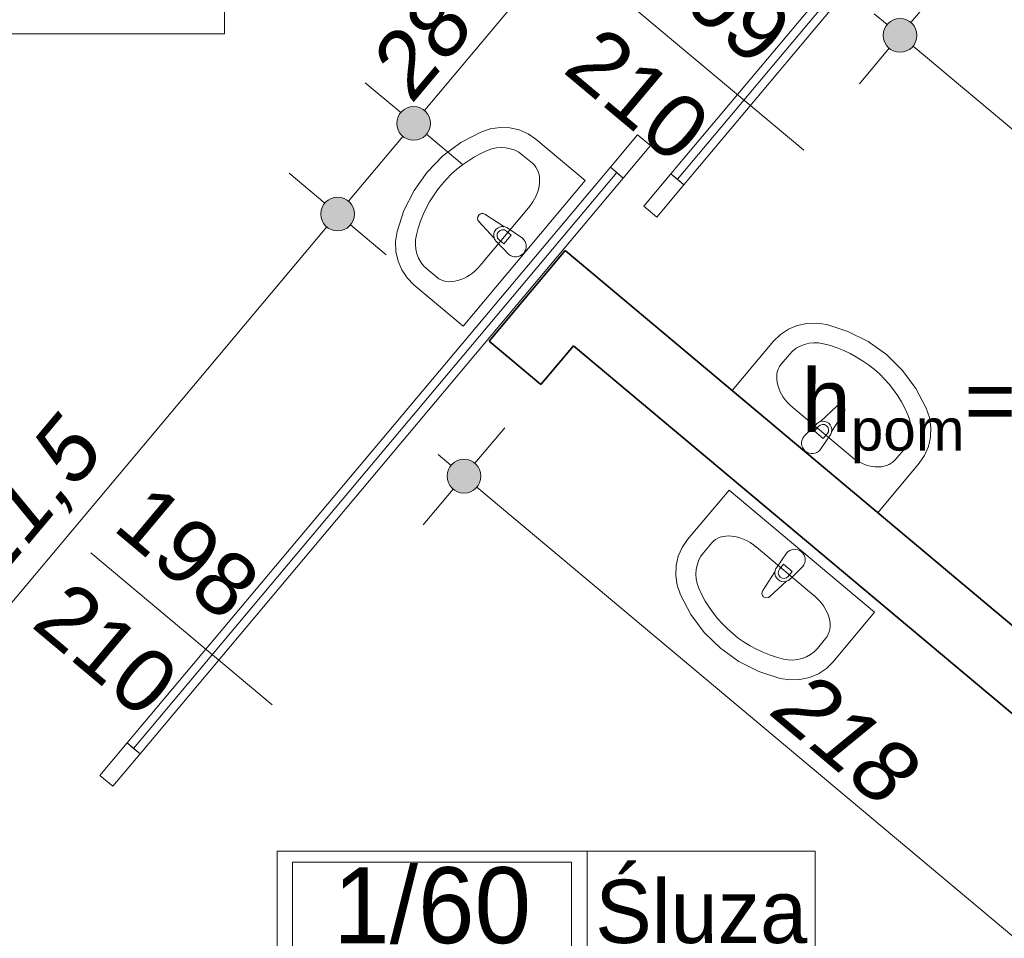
# Model space of a CAD drawing. Header units: millimetres. Extents: x -50073 to 84772, y -78870 to -35317.
# Tile 115 of 125: x 53048 to 55379, y -59573 to -57397. Entities that reach past the tile are written whole.
import ezdxf
from ezdxf.enums import TextEntityAlignment as Align

# ---------------------------------------------------------------- set-up
doc = ezdxf.new("R2010")
doc.units = ezdxf.units.MM
doc.header["$MEASUREMENT"] = 0
for name, color, linetype, lineweight in [('0_Nr_pióra__3', 7, 'Continuous', 20), ('Drzwi ArchiCAD_Nr_pióra__1', 7, 'Continuous', 0), ('Konstrukcja - Ściany zew_Nr_pióra__6', 7, 'Continuous', 35), ('Metryczki pomieszczeń ArchiCADa_Nr_pióra__1', 7, 'Continuous', 0), ('Wnetrze - Sanitariaty_Nr_pióra__22', 8, 'Continuous', 13), ('Wymiarowanie - Ogólne_Nr_pióra__82', 114, 'Continuous', 13), ('Znaczniki drzwi ArchiCADa_Nr_pióra__1', 7, 'Continuous', 0), ('Znaczniki drzwi ArchiCADa_Nr_pióra__7', 7, 'Continuous', 70)]:
    doc.layers.add(name, color=color, linetype=linetype, lineweight=lineweight)
doc.layers.add('Elementy modelu - Strefy', color=7, linetype='Continuous')
doc.layers.add('Wymiarowanie - Ogólne', color=7, linetype='Continuous')
doc.styles.add('GENERATED_STYLE_1', font='txt')
doc.styles.add('GENERATED_STYLE_2', font='txt')
doc.styles.add('GENERATED_STYLE_3', font='txt')
doc.styles.add('GENERATED_STYLE_4', font='txt')
doc.dimstyles.new('GENERATED_STYLE__1', dxfattribs={"dimtxt": 150, "dimasz": 152, "dimexe": 0.18, "dimexo": 0, "dimgap": 0.09, "dimtad": 1, "dimlfac": 0.1, "dimzin": 0, "dimdsep": 46, "dimtxsty": 'GENERATED_STYLE_3', "dimblk": 'ARROWHEAD_11', "dimblk1": 'ARROWHEAD_11', "dimblk2": 'ARROWHEAD_11', "dimcen": 0.09, "dimclrd": 114, "dimclre": 114, "dimclrt": 114, "dimazin": 0, "dimtfac": 1, "dimtdec": 4, "dimtmove": 0, "dimatfit": 3, "dimfxl": 1, "dimtolj": 1, "dimtzin": 0, "dimarcsym": 0})

# ---------------------------------------------------------------- blocks, each defined once
blk = doc.blocks.new('Pok. 1os._1_60A_54', base_point=(52632.4, -57195))
at = {"layer": 'Metryczki pomieszczeń ArchiCADa_Nr_pióra__1', "linetype": 'Continuous'}
for p, q in [((51754.4, -56912.1), (53532.4, -56912.1)), ((51754.4, -57430.7), (51754.4, -56912.1)), ((52632.4, -56912.1), (52632.4, -57430.7)), ((53532.4, -56912.1), (53532.4, -57430.7)), ((51798.3, -56938.1), (52588.5, -56938.1)), ((51798.3, -57164.3), (51798.3, -56938.1)), ((52588.5, -56938.1), (52588.5, -57164.3)), ((52588.5, -57164.3), (51798.3, -57164.3)), ((51754.4, -57195), (53532.4, -57195)), ((53532.4, -57430.7), (51754.4, -57430.7))]:
    blk.add_line(p, q, dxfattribs=at)
at = {"layer": 'Metryczki pomieszczeń ArchiCADa_Nr_pióra__1'}
for tag, height, style, p in [('ROOM_NUMBER', 180, 'GENERATED_STYLE_2', (52193.4, -57040)), ('ROOM_NAME', 150, 'GENERATED_STYLE_1', (53082.4, -57046.2)), ('ROOM_CALC_AREA', 150, 'GENERATED_STYLE_1', (52193.4, -57293.7)), ('floor_f', 150, 'GENERATED_STYLE_1', (53082.4, -57293.7))]:
    blk.add_attdef(tag, text='', height=height, dxfattribs=dict(at, style=style)).set_placement(p, align=Align.MIDDLE_CENTER)
blk = doc.blocks.new('Śluza_1_60_56', base_point=(54391.3, -59649.2))
at = {"layer": 'Metryczki pomieszczeń ArchiCADa_Nr_pióra__1', "linetype": 'Continuous'}
for p, q in [((53657.2, -59366.3), (54931.3, -59366.3)), ((53657.2, -59884.9), (53657.2, -59366.3)), ((54391.3, -59366.3), (54391.3, -59884.9)), ((54931.3, -59366.3), (54931.3, -59884.9)), ((53693.9, -59392.2), (54354.6, -59392.2)), ((53693.9, -59618.5), (53693.9, -59392.2)), ((54354.6, -59392.2), (54354.6, -59618.5)), ((54354.6, -59618.5), (53693.9, -59618.5)), ((53657.2, -59649.2), (54931.3, -59649.2)), ((54931.3, -59884.9), (53657.2, -59884.9))]:
    blk.add_line(p, q, dxfattribs=at)
at = {"layer": 'Metryczki pomieszczeń ArchiCADa_Nr_pióra__1'}
for tag, height, style, p in [('ROOM_NUMBER', 180, 'GENERATED_STYLE_2', (54024.3, -59494.2)), ('ROOM_NAME', 150, 'GENERATED_STYLE_1', (54661.3, -59508.9)), ('floor_f', 150, 'GENERATED_STYLE_1', (54661.3, -59747.8)), ('ROOM_CALC_AREA', 150, 'GENERATED_STYLE_1', (54024.3, -59761.2))]:
    blk.add_attdef(tag, text='', height=height, dxfattribs=dict(at, style=style)).set_placement(p, align=Align.MIDDLE_CENTER)
blk = doc.blocks.new('*D96')
at = {"layer": 'Wymiarowanie - Ogólne_Nr_pióra__82', "linetype": 'Continuous'}
for points in [[(39276.8, -39330.7), (39273.8, -39315.4), (39265.1, -39302.4), (39252.1, -39293.7), (39236.8, -39290.7), (39221.5, -39293.7), (39208.5, -39302.4), (39199.9, -39315.4), (39196.8, -39330.7), (39199.9, -39346), (39208.5, -39359), (39221.5, -39367.6), (39236.8, -39370.7), (39252.1, -39367.6), (39265.1, -39359), (39273.8, -39346)], [(61589.9, -58047.1), (61586.9, -58031.8), (61578.2, -58018.8), (61565.2, -58010.1), (61549.9, -58007.1), (61534.6, -58010.1), (61521.6, -58018.8), (61513, -58031.8), (61509.9, -58047.1), (61513, -58062.4), (61521.6, -58075.4), (61534.6, -58084), (61549.9, -58087.1), (61565.2, -58084), (61578.2, -58075.4), (61586.9, -58062.4)]]:
    blk.add_hatch(color=256, dxfattribs=at).paths.add_polyline_path(points)
for p, q in [((39262.5, -39300), (39333.2, -39215.7)), ((39175.5, -39279.3), (39206.2, -39305)), ((39140.4, -39445.6), (39211.1, -39361.3)), ((39267.5, -39356.4), (61519.3, -58021.4)), ((61575.6, -58016.4), (61646.3, -57932.2)), ((61453.5, -58162), (61524.2, -58077.7)), ((61580.6, -58072.8), (61611.2, -58098.5))]:
    blk.add_line(p, q, dxfattribs=at)
for centre in [(39236.8, -39330.7), (61549.9, -58047.1)]:
    blk.add_circle(centre, 40, dxfattribs=at)
at = {"layer": 'Wymiarowanie - Ogólne_Nr_pióra__82', "insert": (50150.5, -48446), "char_height": 150, "attachment_point": 7, "rotation": 320.0098, "style": 'GENERATED_STYLE_3'}
blk.add_mtext('\\A1;{\\fArial|b0|i1|c238|p38;2 912,5}', dxfattribs=at)
blk = doc.blocks.new('ARROWHEAD_11')
at = {"color": 0, "linetype": 'Continuous', "lineweight": 0}
blk.add_line((0, 0), (-1, 0), dxfattribs=at)
at = {"color": 0, "linetype": 'Continuous', "lineweight": 0, "const_width": 0.25, "flags": 128}
blk.add_lwpolyline([(-0.125, 0, 1), (0.125, 0, 1)], format="xyb", close=True, dxfattribs=at)
blk = doc.blocks.new('*D211')
at = {"layer": 'Wymiarowanie - Ogólne_Nr_pióra__82', "linetype": 'Continuous'}
for points in [[(55976.1, -59492.7), (55973.1, -59477.4), (55964.4, -59464.4), (55951.4, -59455.8), (55936.1, -59452.7), (55920.8, -59455.8), (55907.8, -59464.4), (55899.1, -59477.4), (55896.1, -59492.7), (55899.1, -59508), (55907.8, -59521), (55920.8, -59529.7), (55936.1, -59532.7), (55951.4, -59529.7), (55964.4, -59521), (55973.1, -59508)], [(54539.2, -61205.2), (54536.1, -61189.9), (54527.5, -61176.9), (54514.5, -61168.3), (54499.2, -61165.2), (54483.9, -61168.3), (54470.9, -61176.9), (54462.2, -61189.9), (54459.2, -61205.2), (54462.2, -61220.5), (54470.9, -61233.5), (54483.9, -61242.2), (54499.2, -61245.2), (54514.5, -61242.2), (54527.5, -61233.5), (54536.1, -61220.5)]]:
    blk.add_hatch(color=256, dxfattribs=at).paths.add_polyline_path(points)
for p, q in [((55821.2, -59396.3), (55905.5, -59467)), ((55987.5, -59431.4), (55961.8, -59462.1)), ((55910.4, -59523.4), (54524.9, -61174.6)), ((55966.7, -59518.4), (56051, -59589.1)), ((54384.3, -61108.8), (54468.6, -61179.5)), ((54529.8, -61230.9), (54614.1, -61301.6))]:
    blk.add_line(p, q, dxfattribs=at)
for centre in [(55936.1, -59492.7), (54499.2, -61205.2)]:
    blk.add_circle(centre, 40, dxfattribs=at)
at = {"layer": 'Wymiarowanie - Ogólne_Nr_pióra__82', "char_height": 150, "attachment_point": 7, "rotation": 50.001, "style": 'GENERATED_STYLE_3'}
for s, insert in [('\\A1;{\\fArial|b0|i1|c238|p38;223,5}', (55103, -60439)), ('\\A1;{\\fArial|b0|i1|c238|p38;16}', (54501.9, -61155.3))]:
    blk.add_mtext(s, dxfattribs=dict(at, insert=insert))
blk = doc.blocks.new('*D218')
at = {"layer": 'Wymiarowanie - Ogólne_Nr_pióra__82', "linetype": 'Continuous'}
for points in [[(54139.7, -58478.4), (54136.7, -58463.1), (54128, -58450.2), (54115, -58441.5), (54099.7, -58438.4), (54084.4, -58441.5), (54071.4, -58450.2), (54062.8, -58463.1), (54059.7, -58478.4), (54062.8, -58493.7), (54071.4, -58506.7), (54084.4, -58515.4), (54099.7, -58518.4), (54115, -58515.4), (54128, -58506.7), (54136.7, -58493.7)], [(55808.3, -59878.5), (55805.3, -59863.2), (55796.6, -59850.2), (55783.7, -59841.6), (55768.3, -59838.5), (55753, -59841.6), (55740.1, -59850.2), (55731.4, -59863.2), (55728.3, -59878.5), (55731.4, -59893.8), (55740.1, -59906.8), (55753, -59915.5), (55768.3, -59918.5), (55783.7, -59915.5), (55796.6, -59906.8), (55805.3, -59893.8)]]:
    blk.add_hatch(color=256, dxfattribs=at).paths.add_polyline_path(points)
for p, q in [((54125.4, -58447.8), (54196.1, -58363.5)), ((54038.4, -58427), (54069.1, -58452.7)), ((54130.4, -58504.2), (55737.7, -59852.8)), ((54003.3, -58593.4), (54074, -58509.1)), ((55794.1, -59847.9), (55864.8, -59763.6)), ((55671.9, -59993.4), (55742.6, -59909.2)), ((55799, -59904.2), (55829.6, -59930))]:
    blk.add_line(p, q, dxfattribs=at)
for centre in [(54099.7, -58478.4), (55768.3, -59878.5)]:
    blk.add_circle(centre, 40, dxfattribs=at)
at = {"layer": 'Wymiarowanie - Ogólne_Nr_pióra__82', "insert": (54822.5, -59045.8), "char_height": 150, "attachment_point": 7, "rotation": 320.001, "style": 'GENERATED_STYLE_3'}
blk.add_mtext('\\A1;{\\fArial|b0|i1|c238|p38;218}', dxfattribs=at)
blk = doc.blocks.new('*D225')
at = {"layer": 'Wymiarowanie - Ogólne_Nr_pióra__82', "linetype": 'Continuous'}
for points in [[(54720.9, -56808), (54717.9, -56792.7), (54709.2, -56779.7), (54696.2, -56771), (54680.9, -56768), (54665.6, -56771), (54652.6, -56779.7), (54644, -56792.7), (54640.9, -56808), (54644, -56823.3), (54652.6, -56836.2), (54665.6, -56844.9), (54680.9, -56848), (54696.2, -56844.9), (54709.2, -56836.2), (54717.9, -56823.3)], [(54020.5, -57643), (54017.4, -57627.7), (54008.7, -57614.8), (53995.8, -57606.1), (53980.5, -57603), (53965.1, -57606.1), (53952.2, -57614.8), (53943.5, -57627.7), (53940.5, -57643), (53943.5, -57658.3), (53952.2, -57671.3), (53965.1, -57680), (53980.5, -57683), (53995.8, -57680), (54008.7, -57671.3), (54017.4, -57658.3)]]:
    blk.add_hatch(color=256, dxfattribs=at).paths.add_polyline_path(points)
for p, q in [((54566, -56711.6), (54650.3, -56782.3)), ((54655.2, -56838.6), (54006.2, -57612.4)), ((54711.6, -56833.7), (54795.8, -56904.4)), ((54011.1, -57668.7), (54095.4, -57739.4))]:
    blk.add_line(p, q, dxfattribs=at)
blk.add_circle((54680.9, -56808), 40, dxfattribs=at)
at = {"layer": 'Wymiarowanie - Ogólne_Nr_pióra__82', "char_height": 150, "attachment_point": 7, "rotation": 50.0098, "style": 'GENERATED_STYLE_3'}
for s, insert in [('\\A1;{\\fArial|b0|i1|c238|p38;109}', (54271.1, -57249.8)), ('\\A1;{\\fArial|b0|i1|c238|p38;28}', (53983.2, -57593.1))]:
    blk.add_mtext(s, dxfattribs=dict(at, insert=insert))
blk = doc.blocks.new('*D226')
at = {"layer": 'Wymiarowanie - Ogólne_Nr_pióra__82', "linetype": 'Continuous'}
for points in [[(54020.5, -57643), (54017.4, -57627.7), (54008.7, -57614.8), (53995.8, -57606.1), (53980.5, -57603), (53965.1, -57606.1), (53952.2, -57614.8), (53943.5, -57627.7), (53940.5, -57643), (53943.5, -57658.3), (53952.2, -57671.3), (53965.1, -57680), (53980.5, -57683), (53995.8, -57680), (54008.7, -57671.3), (54017.4, -57658.3)], [(53840.5, -57857.6), (53837.5, -57842.3), (53828.8, -57829.3), (53815.8, -57820.6), (53800.5, -57817.6), (53785.2, -57820.6), (53772.2, -57829.3), (53763.6, -57842.3), (53760.5, -57857.6), (53763.6, -57872.9), (53772.2, -57885.8), (53785.2, -57894.5), (53800.5, -57897.6), (53815.8, -57894.5), (53828.8, -57885.8), (53837.5, -57872.9)]]:
    blk.add_hatch(color=256, dxfattribs=at).paths.add_polyline_path(points)
for p, q in [((53865.5, -57546.6), (53949.8, -57617.3)), ((53954.7, -57673.7), (53826.2, -57826.9)), ((54011.1, -57668.7), (54095.4, -57739.4))]:
    blk.add_line(p, q, dxfattribs=at)
for centre in [(53980.5, -57643), (53800.5, -57857.6)]:
    blk.add_circle(centre, 40, dxfattribs=at)
blk = doc.blocks.new('*D227')
at = {"layer": 'Wymiarowanie - Ogólne_Nr_pióra__82', "linetype": 'Continuous'}
for points in [[(53840.5, -57857.6), (53837.5, -57842.3), (53828.8, -57829.3), (53815.8, -57820.6), (53800.5, -57817.6), (53785.2, -57820.6), (53772.2, -57829.3), (53763.6, -57842.3), (53760.5, -57857.6), (53763.6, -57872.9), (53772.2, -57885.8), (53785.2, -57894.5), (53800.5, -57897.6), (53815.8, -57894.5), (53828.8, -57885.8), (53837.5, -57872.9)], [(52481, -59478.3), (52477.9, -59463), (52469.3, -59450), (52456.3, -59441.4), (52441, -59438.3), (52425.7, -59441.4), (52412.7, -59450), (52404, -59463), (52401, -59478.3), (52404, -59493.6), (52412.7, -59506.6), (52425.7, -59515.3), (52441, -59518.3), (52456.3, -59515.3), (52469.3, -59506.6), (52477.9, -59493.6)]]:
    blk.add_hatch(color=256, dxfattribs=at).paths.add_polyline_path(points)
for p, q in [((53685.6, -57761.2), (53769.9, -57831.9)), ((53774.8, -57888.2), (52466.7, -59447.7)), ((53831.2, -57883.3), (53915.4, -57954)), ((52326.1, -59381.9), (52410.3, -59452.6)), ((52471.6, -59504), (52555.9, -59574.7)), ((52415.3, -59509), (52389.6, -59539.6))]:
    blk.add_line(p, q, dxfattribs=at)
blk.add_circle((52441, -59478.3), 40, dxfattribs=at)
at = {"layer": 'Wymiarowanie - Ogólne_Nr_pióra__82', "insert": (52937.8, -58839.4), "char_height": 150, "attachment_point": 7, "rotation": 50.0098, "style": 'GENERATED_STYLE_3'}
blk.add_mtext('\\A1;{\\fArial|b0|i1|c238|p38;211,5}', dxfattribs=at)
blk = doc.blocks.new('*D233')
at = {"layer": 'Wymiarowanie - Ogólne_Nr_pióra__82', "linetype": 'Continuous'}
for points in [[(55172, -57434.6), (55169, -57419.3), (55160.3, -57406.3), (55147.3, -57397.6), (55132, -57394.6), (55116.7, -57397.6), (55103.8, -57406.3), (55095.1, -57419.3), (55092, -57434.6), (55095.1, -57449.9), (55103.8, -57462.9), (55116.7, -57471.5), (55132, -57474.6), (55147.3, -57471.5), (55160.3, -57462.9), (55169, -57449.9)], [(56467.2, -58520.9), (56464.1, -58505.6), (56455.4, -58492.7), (56442.5, -58484), (56427.2, -58480.9), (56411.8, -58484), (56398.9, -58492.7), (56390.2, -58505.6), (56387.2, -58520.9), (56390.2, -58536.2), (56398.9, -58549.2), (56411.8, -58557.9), (56427.2, -58560.9), (56442.5, -58557.9), (56455.4, -58549.2), (56464.1, -58536.2)]]:
    blk.add_hatch(color=256, dxfattribs=at).paths.add_polyline_path(points)
for p, q in [((55228.4, -57319.7), (55157.7, -57403.9)), ((55101.4, -57408.9), (55070.7, -57383.2)), ((55106.3, -57465.2), (55035.6, -57549.5)), ((56396.5, -58495.2), (55162.7, -57460.3)), ((56523.6, -58406), (56452.9, -58490.3)), ((56401.4, -58551.6), (56330.8, -58635.9))]:
    blk.add_line(p, q, dxfattribs=at)
for centre in [(55132, -57434.6), (56427.2, -58520.9)]:
    blk.add_circle(centre, 40, dxfattribs=at)
at = {"layer": 'Wymiarowanie - Ogólne_Nr_pióra__82', "insert": (55668.1, -57845), "char_height": 150, "attachment_point": 7, "rotation": 320.0098, "style": 'GENERATED_STYLE_3'}
blk.add_mtext('\\A1;{\\fArial|b0|i1|c238|p38;169}', dxfattribs=at)

msp = doc.modelspace()

# ---------------------------------------------------------------- linework, layer by layer
at = {"layer": 'Drzwi ArchiCAD_Nr_pióra__1', "linetype": 'Continuous'}
for p, q in [((54589.493, -57762.394), (55161.458, -57080.517)), ((55176.781, -57093.37), (54604.816, -57775.247)), ((54604.816, -57775.247), (55176.781, -57093.37)), ((54604.816, -57775.247), (55176.781, -57093.37)), ((55192.104, -57106.223), (54620.14, -57788.1)), ((54446.219, -57746.567), (54510.497, -57669.961)), ((54510.497, -57669.961), (54541.139, -57695.672)), ((54541.139, -57695.672), (54476.861, -57772.278)), ((53302.081, -59110.146), (54446.219, -57746.567)), ((54461.54, -57759.422), (53317.402, -59123.001)), ((53317.402, -59123.001), (54461.54, -57759.422)), ((53317.402, -59123.001), (54461.54, -57759.422)), ((54446.219, -57746.567), (54461.54, -57759.422)), ((54476.861, -57772.278), (54446.219, -57746.567)), ((54461.54, -57759.422), (54476.861, -57772.278)), ((54476.861, -57772.278), (53332.723, -59135.857)), ((54525.228, -57839.009), (54589.493, -57762.394)), ((54604.816, -57775.247), (54589.493, -57762.394)), ((54589.493, -57762.394), (54620.14, -57788.1)), ((54620.14, -57788.1), (54604.816, -57775.247)), ((54620.14, -57788.1), (54555.874, -57864.716)), ((54555.874, -57864.716), (54525.228, -57839.009)), ((53237.803, -59186.751), (53302.081, -59110.146)), ((53317.402, -59123.001), (53302.081, -59110.146)), ((53302.081, -59110.146), (53332.723, -59135.857)), ((53332.723, -59135.857), (53317.402, -59123.001)), ((53332.723, -59135.857), (53268.446, -59212.462)), ((53268.446, -59212.462), (53237.803, -59186.751))]:
    msp.add_line(p, q, dxfattribs=at)
at = {"layer": 'Konstrukcja - Ściany zew_Nr_pióra__6', "linetype": 'Continuous'}
for p, q in [((54431.173, -58021.16), (54553.758, -58123.985)), ((54159.304, -58158.519), (54281.873, -58261.363))]:
    msp.add_line(p, q, dxfattribs=at)
at = {"layer": 'Konstrukcja - Ściany zew_Nr_pióra__6', "linetype": 'Continuous', "flags": 128}
for points in [[(54339.281, -57944.024), (54236.437, -58066.593)], [(54431.189, -58021.141), (54339.281, -57944.024)], [(54236.437, -58066.593), (54159.304, -58158.519)], [(56116.529, -59435.259), (54553.758, -58123.985)], [(54281.873, -58261.363), (54359.006, -58169.437)], [(54359.006, -58169.437), (56027.623, -59569.523)]]:
    msp.add_lwpolyline(points, dxfattribs=at)
at = {"layer": 'Wnetrze - Sanitariaty_Nr_pióra__22', "linetype": 'Continuous'}
for p, q in [((54139.183, -57663.535), (54092.464, -57688.16)), ((54161.755, -57656.061), (54139.183, -57663.535)), ((54184.992, -57652.692), (54161.755, -57656.061)), ((54208.154, -57653.534), (54184.992, -57652.692)), ((54230.498, -57658.562), (54208.154, -57653.534)), ((54251.312, -57667.614), (54230.498, -57658.562)), ((54092.464, -57688.16), (54049.845, -57719.974)), ((54269.929, -57680.401), (54251.312, -57667.614)), ((54386.927, -57778.571), (54269.929, -57680.401)), ((54049.845, -57719.974), (54012.493, -57758.107)), ((54261.889, -57737.505), (54238.489, -57717.872)), ((54012.493, -57758.107), (53981.427, -57801.515)), ((54097.678, -58123.296), (54386.927, -57778.571)), ((53981.427, -57801.515), (53957.499, -57849.011)), ((53957.499, -57849.011), (53941.362, -57899.297)), ((54137.871, -57979.644), (54252.439, -57843.103)), ((54134.856, -57875.268), (54171.145, -57914.371)), ((54193.937, -57887.207), (54149.126, -57858.262)), ((54200.234, -57897.882), (54211.626, -57907.44)), ((54238.037, -57914.719), (54203.327, -57890.817)), ((53941.362, -57899.297), (53937.922, -57922.823)), ((54194.143, -57928.277), (54182.751, -57918.719)), ((54211.626, -57907.44), (54194.143, -57928.277)), ((53937.922, -57922.823), (53938.64, -57946.293)), ((54176.331, -57922.991), (54205.898, -57953.022)), ((53938.64, -57946.293), (53943.493, -57968.956)), ((53943.493, -57968.956), (53952.325, -57990.088)), ((53952.325, -57990.088), (53964.854, -58009.013)), ((54035.52, -58007.29), (54012.121, -57987.656)), ((53964.854, -58009.013), (53980.681, -58025.126)), ((53980.681, -58025.126), (54097.678, -58123.296)), ((54867.589, -58130.187), (54848.664, -58142.716)), ((54888.721, -58121.355), (54867.589, -58130.187)), ((54911.384, -58116.502), (54888.721, -58121.355)), ((54934.853, -58115.785), (54911.384, -58116.502)), ((54958.38, -58119.224), (54934.853, -58115.785)), ((55008.666, -58135.361), (54958.38, -58119.224)), ((54848.664, -58142.716), (54832.55, -58158.543)), ((55056.162, -58159.289), (55008.666, -58135.361)), ((54832.55, -58158.543), (54734.381, -58275.54)), ((55099.57, -58190.355), (55056.162, -58159.289)), ((54850.387, -58213.382), (54870.021, -58189.983)), ((55137.703, -58227.708), (55099.57, -58190.355)), ((55169.517, -58270.326), (55137.703, -58227.708)), ((55194.142, -58317.045), (55169.517, -58270.326)), ((54734.381, -58275.54), (55079.106, -58564.789)), ((54878.033, -58315.734), (55014.574, -58430.301)), ((54982.409, -58312.718), (54943.306, -58349.007)), ((55201.616, -58339.617), (55194.142, -58317.045)), ((54970.47, -58371.8), (54999.415, -58326.988)), ((55204.985, -58362.854), (55201.616, -58339.617)), ((54934.686, -58354.193), (54904.655, -58383.76)), ((54929.4, -58372.005), (54938.958, -58360.613)), ((55204.143, -58386.016), (55204.985, -58362.854)), ((54950.237, -58389.488), (54929.4, -58372.005)), ((54942.958, -58415.899), (54966.86, -58381.189)), ((54959.795, -58378.097), (54950.237, -58389.488)), ((55199.115, -58408.36), (55204.143, -58386.016)), ((55190.063, -58429.174), (55199.115, -58408.36)), ((55120.172, -58439.751), (55139.805, -58416.351)), ((55177.275, -58447.791), (55190.063, -58429.174)), ((55079.106, -58564.789), (55177.275, -58447.791)), ((54727.113, -58511.493), (54628.944, -58628.491)), ((55071.838, -58800.742), (54727.113, -58511.493)), ((54628.944, -58628.491), (54616.157, -58647.109)), ((54686.048, -58636.532), (54666.414, -58659.931)), ((54607.105, -58667.922), (54602.077, -58690.267)), ((54616.157, -58647.109), (54607.105, -58667.922)), ((54928.186, -58760.549), (54791.645, -58645.981)), ((54863.262, -58660.384), (54839.36, -58695.093)), ((54602.077, -58690.267), (54601.234, -58713.428)), ((54846.424, -58698.186), (54855.983, -58686.794)), ((54855.983, -58686.794), (54876.82, -58704.277)), ((54601.234, -58713.428), (54604.604, -58736.666)), ((54835.75, -58704.483), (54806.804, -58749.294)), ((54876.82, -58704.277), (54867.261, -58715.669)), ((54871.534, -58722.089), (54901.564, -58692.522)), ((54604.604, -58736.666), (54612.078, -58759.237)), ((54823.811, -58763.564), (54862.914, -58727.275)), ((54612.078, -58759.237), (54636.703, -58805.956)), ((54636.703, -58805.956), (54668.517, -58848.575)), ((54973.669, -58917.739), (55071.838, -58800.742)), ((54668.517, -58848.575), (54706.649, -58885.928)), ((54955.833, -58862.9), (54936.199, -58886.299)), ((54706.649, -58885.928), (54750.057, -58916.993)), ((54750.057, -58916.993), (54797.554, -58940.921)), ((54957.555, -58933.566), (54973.669, -58917.739)), ((54797.554, -58940.921), (54847.84, -58957.058)), ((54917.499, -58954.928), (54938.63, -58946.095)), ((54938.63, -58946.095), (54957.555, -58933.566)), ((54847.84, -58957.058), (54871.366, -58960.498)), ((54871.366, -58960.498), (54894.836, -58959.78)), ((54894.836, -58959.78), (54917.499, -58954.928))]:
    msp.add_line(p, q, dxfattribs=at)
for centre, radius, start, end in [((54143.056, -57867.658), 11.187, 57.139918, 222.862069), ((54191.284, -57908.125), 21.086, 82.772019, 197.229968), ((54191.493, -57908.3), 13.6, 50.000993, 230.000993), ((54191.284, -57908.125), 21.086, 55.170601, 82.772019), ((54191.284, -57908.125), 21.086, 197.229968, 224.831386), ((54221.967, -57933.87), 25, 230.000993, 50.000993), ((54990.019, -58320.918), 11.187, 327.139918, 132.862069), ((54949.552, -58369.147), 21.086, 107.229968, 134.831386), ((54949.377, -58369.355), 13.6, 320.000993, 140.000993), ((54949.552, -58369.147), 21.086, 352.772019, 107.229968), ((54923.807, -58399.829), 25, 140.000993, 320.000993), ((54949.552, -58369.147), 21.086, 325.170601, 352.772019), ((54882.413, -58676.453), 25, 320.000993, 140.000993), ((54856.668, -58707.136), 21.086, 172.772019, 287.229968), ((54856.668, -58707.136), 21.086, 145.170601, 172.772019), ((54856.843, -58706.927), 13.6, 140.000993, 320.000993), ((54856.668, -58707.136), 21.086, 287.229968, 314.831386), ((54816.201, -58755.364), 11.187, 147.139918, 312.862069)]:
    msp.add_arc(centre, radius, start, end, dxfattribs=at)
for centre, major_axis, ratio, start_param, end_param in [((54242.302, -57950.933), (-176.064, -209.833), 0.92929293, 4.21541414, 5.20936382), ((54182.601, -57784.478), (-55.888, -66.607), 0.92929293, 3.14159265, 4.21541415), ((54205.925, -57804.202), (-55.953, -66.685), 0.69657392, 1.57079633, 3.14159265), ((54068.009, -57921.049), (-55.888, -66.607), 0.92929293, 5.20936381, 6.28318531), ((54091.484, -57940.593), (-55.953, -66.685), 0.69657392, 0, 1.57079633), ((54936.627, -58245.871), (66.607, -55.888), 0.92929293, 2.06777116, 3.14159265), ((54906.744, -58420.165), (209.833, -176.064), 0.92929293, 1.07382149, 2.06777117), ((54917.084, -58269.346), (66.685, -55.953), 0.69657392, 3.14159265, 4.71238898), ((55073.199, -58360.463), (66.607, -55.888), 0.92929293, 0, 1.0738215), ((55053.475, -58383.787), (66.685, -55.953), 0.69657392, 4.71238898, 6.28318531), ((54752.745, -58692.495), (66.685, -55.953), 0.69657392, 1.57079633, 3.14159265), ((54733.021, -58715.819), (66.607, -55.888), 0.92929293, 3.14159265, 4.21541415), ((54899.476, -58656.118), (209.833, -176.064), 0.92929293, 4.21541414, 5.20936382), ((54889.136, -58806.937), (66.685, -55.953), 0.69657392, 0, 1.57079633), ((54869.592, -58830.412), (66.607, -55.888), 0.92929293, 5.20936381, 6.28318531)]:
    msp.add_ellipse(centre, major_axis=major_axis, ratio=ratio, start_param=start_param, end_param=end_param, dxfattribs=at)
for p in [(54134.856, -57875.268), (54193.937, -57887.207), (54238.037, -57914.719), (54176.331, -57922.991), (54982.409, -58312.718), (54934.686, -58354.193), (54970.47, -58371.8), (54942.958, -58415.899), (54863.262, -58660.384), (54835.75, -58704.483), (54871.534, -58722.089), (54823.811, -58763.564)]:
    msp.add_point(p, dxfattribs=at)
at = {"layer": 'Znaczniki drzwi ArchiCADa_Nr_pióra__1', "linetype": 'Continuous'}
for p, q in [((54474.959, -57346.543), (54904.006, -57706.431)), ((53216.536, -58659.805), (53645.527, -59019.758))]:
    msp.add_line(p, q, dxfattribs=at)

# ---------------------------------------------------------------- block references
at = {"layer": 'Elementy modelu - Strefy', "linetype": 'Continuous'}
ref = msp.add_blockref('Pok. 1os._1_60A_54', (52632.433, -57194.984), dxfattribs=at)
ref.add_attrib('ROOM_NAME', 'Pok. 1os.', dxfattribs={"layer": 'Metryczki pomieszczeń ArchiCADa_Nr_pióra__1', "color": 7, "height": 150, "style": 'GENERATED_STYLE_1'}).set_placement((53082.435, -57046.164), align=Align.MIDDLE_CENTER)
ref.add_attrib('ROOM_NUMBER', '1/60A', dxfattribs={"layer": 'Metryczki pomieszczeń ArchiCADa_Nr_pióra__1', "color": 7, "height": 180, "style": 'GENERATED_STYLE_2'}).set_placement((52193.413, -57040.035), align=Align.MIDDLE_CENTER)
ref.add_attrib('ROOM_CALC_AREA', '16 m2', dxfattribs={"layer": 'Metryczki pomieszczeń ArchiCADa_Nr_pióra__1', "color": 7, "height": 150, "style": 'GENERATED_STYLE_1'}).set_placement((52193.413, -57293.716), align=Align.MIDDLE_CENTER)
ref.add_attrib('floor_f', 'tarket', dxfattribs={"layer": 'Metryczki pomieszczeń ArchiCADa_Nr_pióra__1', "color": 7, "height": 150, "style": 'GENERATED_STYLE_1'}).set_placement((53082.435, -57293.664), align=Align.MIDDLE_CENTER)
ref = msp.add_blockref('Śluza_1_60_56', (54391.276, -59649.159), dxfattribs=at)
ref.add_attrib('ROOM_NAME', 'Śluza', dxfattribs={"layer": 'Metryczki pomieszczeń ArchiCADa_Nr_pióra__1', "color": 7, "height": 150, "style": 'GENERATED_STYLE_1'}).set_placement((54661.276, -59508.896), align=Align.MIDDLE_CENTER)
ref.add_attrib('ROOM_NUMBER', '1/60', dxfattribs={"layer": 'Metryczki pomieszczeń ArchiCADa_Nr_pióra__1', "color": 7, "height": 180, "style": 'GENERATED_STYLE_2'}).set_placement((54024.255, -59494.21), align=Align.MIDDLE_CENTER)
ref.add_attrib('ROOM_CALC_AREA', '5,2 m2', dxfattribs={"layer": 'Metryczki pomieszczeń ArchiCADa_Nr_pióra__1', "color": 7, "height": 150, "style": 'GENERATED_STYLE_1'}).set_placement((54024.255, -59761.21), align=Align.MIDDLE_CENTER)
ref.add_attrib('floor_f', 'tarket', dxfattribs={"layer": 'Metryczki pomieszczeń ArchiCADa_Nr_pióra__1', "color": 7, "height": 150, "style": 'GENERATED_STYLE_1'}).set_placement((54661.276, -59747.839), align=Align.MIDDLE_CENTER)

# ---------------------------------------------------------------- texts
at = {"layer": '0_Nr_pióra__3', "linetype": 'Continuous', "insert": (55444.005, -58180.165), "char_height": 150, "attachment_point": 2, "style": 'GENERATED_STYLE_4'}
msp.add_mtext('\\A1;{\\fArial|b0|i0|c0|p38;h\\fArial|b0|i0|c0|p38;\\A1{\\H.66x;\\S ^ pom;}\\fArial|b0|i0|c0|p38;=2,70m}', dxfattribs=at)
at = {"layer": 'Znaczniki drzwi ArchiCADa_Nr_pióra__7', "char_height": 150, "attachment_point": 7, "style": 'GENERATED_STYLE_1'}
for s, insert, rotation in [('\\A1;{\\fArial|b0|i0|c238|p38;109}', (54521.572, -57290.973), 320.009795), ('\\A1;{\\fArial|b0|i0|c238|p38;210}', (54328.775, -57520.819), 320.009795), ('\\A1;{\\fArial|b0|i0|c238|p38;198}', (53263.157, -58604.241), 320.000993), ('\\A1;{\\fArial|b0|i0|c238|p38;210}', (53070.325, -58834.058), 320.000993)]:
    msp.add_mtext(s, dxfattribs=dict(at, insert=insert, rotation=rotation))

# ---------------------------------------------------------------- dimensions: what is measured, and where the dimension line sits
at = {"layer": 'Wymiarowanie - Ogólne', "color": 114, "linetype": 'Continuous', "lineweight": 13}
for base, p1, p2, angle, text, picture, middle, turn in [((61549.91, -58047.075), (38648.328, -40032.25), (60961.418, -58748.656), 320.009795, '2 912,5', '*D96', (50460.844, -48608.426), 320.009795), ((55132.036, -57434.58), (56542.72, -58383.164), (55855.169, -56572.485), 140.009795, '169', '*D233', (55847.075, -57897.312), 320.009795), ((52440.995, -59478.329), (54159.304, -58158.519), (52799.54, -59779.08), 230.009795, '211,5', '*D227', (53040.306, -58600.465), 50.009795), ((55768.346, -59878.529), (54359.006, -58169.437), (56027.623, -59569.523), 320.000993, '218', '*D218', (55001.529, -59098.05), 320.000993), ((54499.193, -61205.22), (56013.685, -59557.828), (54590.72, -61282.018), 230.000993, '223,5', '*D211', (55210.375, -60194.282), 50.000993)]:
    dim = msp.add_linear_dim(base=base, p1=p1, p2=p2, angle=angle, text=text, dimstyle='GENERATED_STYLE__1', dxfattribs=at)
    dim.commit()
    dim.dimension.update_dxf_attribs({"geometry": picture, "text_midpoint": middle, "dimtype": 160, "text_rotation": turn})
for base, p1, p2, picture, middle in [((53980.454, -57643.036), (55131.669, -57186.051), (54339.281, -57944.024), '*D225', (54323.395, -57070.809)), ((53800.51, -57857.559), (54339.281, -57944.024), (54159.304, -58158.519), '*D226', (53998.867, -57457.701))]:
    dim = msp.add_linear_dim(base=base, p1=p1, p2=p2, angle=230.009795, dimstyle='GENERATED_STYLE__1', dxfattribs=at)
    dim.commit()
    dim.dimension.update_dxf_attribs({"geometry": picture, "text_midpoint": middle, "dimtype": 160, "text_rotation": 50.009795})

doc.saveas('drawing.dxf')
